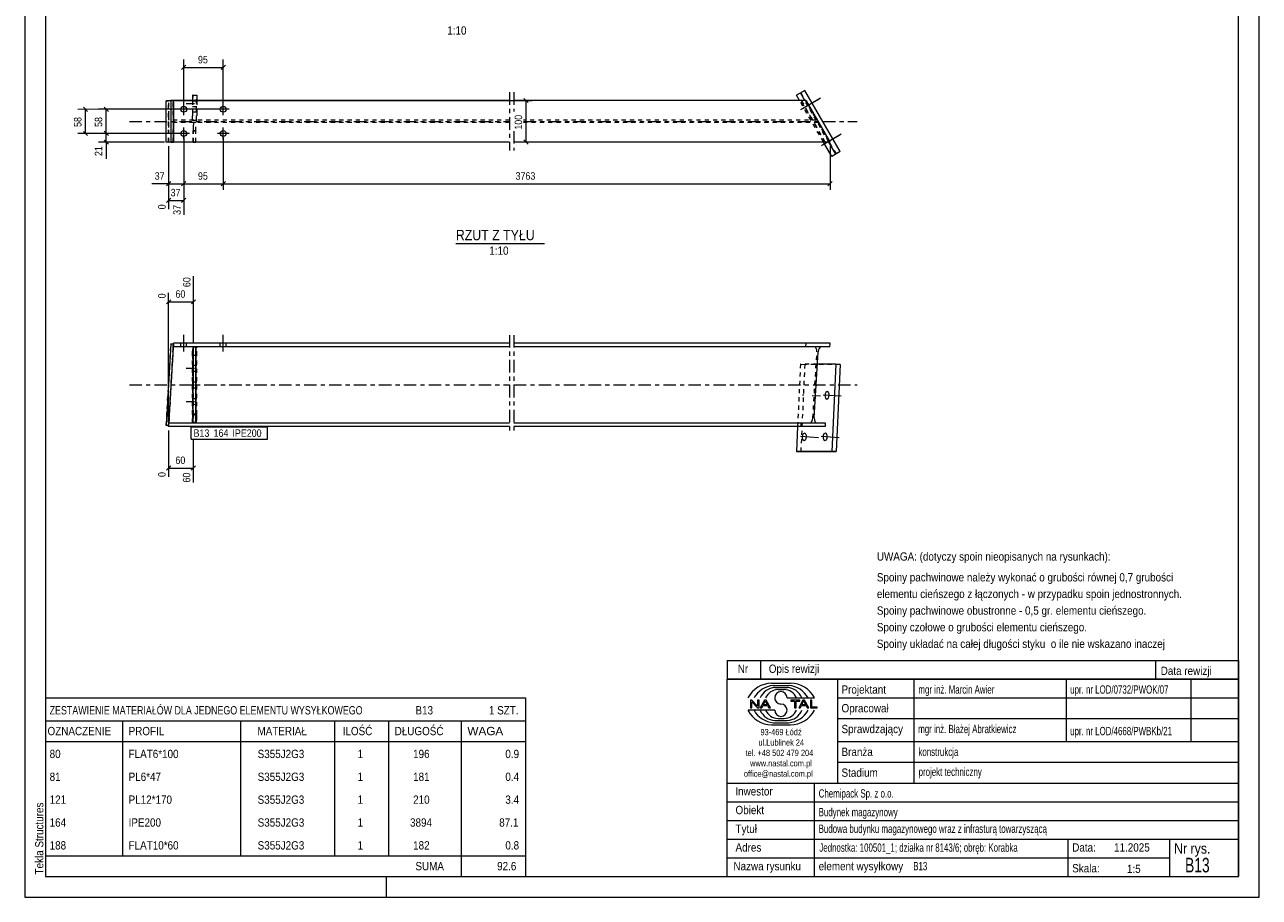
# Model space of a CAD drawing. Header units: millimetres. Extents: x 0 to 297, y 0 to 420.
# Tile 1 of 2: x 0 to 297, y 0 to 210. Entities that reach past the tile are written whole.
import ezdxf

# ---------------------------------------------------------------- set-up
doc = ezdxf.new("R2010")
doc.units = ezdxf.units.MM
for name, pattern in [('XKITLINE00', [0]), ('XKITLINE01', [4, 1, -1, 1, -1]), ('XKITLINE02', [4, 2, -2]), ('XKITLINE03', [6, 3, -1, 1, -1])]:
    doc.linetypes.add(name, pattern=pattern)
for name, color, linetype, lineweight in [('Arkusz rysunku', 3, 'Continuous', 0), ('Element', 2, 'Continuous', 0), ('Inny typ obiektu', 7, 'Continuous', 0), ('Wymiar', 4, 'Continuous', 0), ('Znak elementu', 2, 'Continuous', 0), ('Śruba', 3, 'Continuous', 0)]:
    doc.layers.add(name, color=color, linetype=linetype, lineweight=lineweight)
doc.styles.add('ARIAL', font='ARIAL.TTF')

msp = doc.modelspace()

# ---------------------------------------------------------------- linework, layer by layer
at = {"layer": 'Arkusz rysunku', "linetype": 'XKITLINE00', "lineweight": 0}
for p, q in [((0, 420), (0, 0)), ((297, 0), (297, 420)), ((5, 415), (5, 5)), ((292, 5), (292, 415)), ((5, 5), (292, 5)), ((87, 0), (87, 5)), ((0, 0), (297, 0))]:
    msp.add_line(p, q, dxfattribs=at)
at = {"layer": 'Element', "linetype": 'XKITLINE03', "lineweight": 0}
for p, q in [((116.66, 193.69), (116.66, 179.69)), ((117.66, 193.69), (117.66, 189.06)), ((25.21, 186.69), (116.66, 186.69)), ((117.66, 184.34), (117.66, 179.69)), ((120.02, 186.69), (200.26, 186.69)), ((116.66, 135.29), (116.66, 111.29)), ((117.66, 135.29), (117.66, 111.29)), ((25.21, 123.29), (116.66, 123.29)), ((117.66, 123.29), (200.26, 123.29))]:
    msp.add_line(p, q, dxfattribs=at)
at = {"layer": 'Element', "linetype": 'XKITLINE00', "lineweight": 0}
for p, q in [((187.65, 194.12), (185.66, 192.97)), ((187.68, 191.69), (186.62, 193.52)), ((196.15, 179.4), (187.65, 194.12)), ((35.18, 191.72), (34.03, 191.65)), ((34.03, 181.65), (34.03, 191.65)), ((35.78, 191.72), (35.18, 191.72)), ((35.18, 191.72), (35.18, 181.72)), ((35.78, 181.72), (35.78, 191.72)), ((116.66, 191.69), (35.78, 191.69)), ((35.79, 191.69), (35.79, 181.69)), ((40.41, 193), (40.37, 193)), ((40.37, 193), (40.37, 191.69)), ((40.37, 193), (40.41, 193)), ((40.41, 193), (40.4, 191.69)), ((40.41, 193), (41.41, 193)), ((41.41, 193), (41.4, 191.69)), ((187.98, 191.69), (117.66, 191.69)), ((186.4, 191.69), (185.66, 192.97)), ((187.98, 191.69), (193.75, 181.69)), ((35.18, 181.72), (34.03, 181.65)), ((34.63, 181.65), (34.03, 181.65)), ((116.66, 181.69), (34.62, 181.69)), ((35.78, 181.72), (34.63, 181.65)), ((34.63, 181.65), (34.63, 181.69)), ((34.67, 181.69), (34.67, 181.69)), ((35.18, 181.72), (35.78, 181.72)), ((35.74, 181.69), (35.74, 181.72)), ((40.56, 181.66), (40.56, 181.69)), ((40.56, 181.66), (40.59, 181.66)), ((40.56, 181.66), (40.59, 181.66)), ((40.59, 181.66), (40.59, 181.69)), ((41.19, 181.66), (40.59, 181.66)), ((41.19, 181.66), (41.19, 181.69)), ((193.75, 181.69), (117.66, 181.69)), ((194.16, 178.25), (192.17, 181.69)), ((195.11, 178.8), (193.44, 181.69)), ((196.15, 179.4), (194.16, 178.25)), ((35.18, 133.14), (34.03, 113.54)), ((35.74, 132.44), (34.63, 113.5)), ((35.18, 133.14), (35.78, 133.1)), ((35.74, 132.44), (35.79, 133.29)), ((116.66, 132.44), (35.74, 132.44)), ((116.66, 133.29), (35.79, 133.29)), ((40.56, 114.22), (40.59, 132.36)), ((41.19, 132.35), (40.59, 132.36)), ((41.19, 132.35), (41.16, 114.22)), ((41.19, 130.35), (41.2, 132.35)), ((41.2, 132.35), (41.19, 132.35)), ((41.2, 132.35), (41.19, 132.35)), ((193.75, 133.29), (117.66, 133.29)), ((193.69, 132.44), (117.66, 132.44)), ((189.94, 115.34), (190.9, 131.24)), ((190.98, 131.69), (190.9, 131.24)), ((191.15, 132.08), (190.98, 131.69)), ((191.39, 132.34), (191.15, 132.08)), ((191.66, 132.44), (191.39, 132.34)), ((193.69, 132.44), (193.75, 133.29)), ((41.17, 116.22), (41.19, 130.35)), ((41.19, 130.35), (41.19, 130.35)), ((195.11, 128.29), (190.72, 128.29)), ((195.11, 128.29), (194.16, 107.29)), ((195.11, 128.29), (196.15, 128.23)), ((196.15, 128.23), (195.19, 107.23)), ((41.16, 114.22), (41.17, 116.22)), ((41.17, 116.22), (41.16, 116.22)), ((34.63, 113.5), (34.03, 113.54)), ((34.03, 113.5), (34.04, 113.54)), ((34.03, 113.5), (34.03, 113.54)), ((34.63, 113.47), (34.03, 113.5)), ((34.62, 113.29), (34.63, 113.5)), ((116.66, 113.29), (34.62, 113.29)), ((34.67, 114.14), (116.66, 114.14)), ((41.16, 114.22), (40.56, 114.22)), ((41.16, 114.22), (41.16, 114.22)), ((41.16, 114.22), (41.16, 114.22)), ((117.66, 114.14), (192.59, 114.14)), ((192.54, 113.29), (117.66, 113.29)), ((185.93, 113.29), (185.66, 107.29)), ((189.94, 115.34), (189.96, 114.88)), ((189.96, 114.88), (190.09, 114.49)), ((190.09, 114.49), (190.3, 114.23)), ((190.3, 114.23), (190.56, 114.14)), ((192.59, 114.14), (192.54, 113.29)), ((185.66, 107.29), (186.7, 107.23)), ((194.16, 107.29), (185.66, 107.29)), ((186.7, 107.23), (195.19, 107.23)), ((195.19, 107.23), (194.16, 107.29))]:
    msp.add_line(p, q, dxfattribs=at)
at = {"layer": 'Element', "linetype": 'XKITLINE01', "lineweight": 0}
for p, q in [((186.7, 193.57), (195.19, 178.85)), ((34.03, 191.65), (34.63, 191.65)), ((34.62, 191.69), (35.79, 191.69)), ((34.62, 181.69), (34.62, 191.69)), ((34.63, 191.65), (35.78, 191.72)), ((34.63, 181.69), (34.63, 191.65)), ((34.67, 188.17), (34.67, 191.69)), ((35.74, 188.17), (35.74, 191.69)), ((40.37, 191.69), (40.37, 189)), ((40.4, 191.69), (40.4, 189)), ((40.41, 193), (41.37, 193)), ((41.37, 193), (41.41, 193)), ((41.37, 189), (41.37, 193)), ((41.4, 191.69), (41.4, 189)), ((192.17, 181.69), (186.4, 191.69)), ((192.54, 181.69), (186.77, 191.69)), ((186.77, 191.69), (186.82, 191.69)), ((186.82, 191.69), (188.85, 188.17)), ((193.44, 181.69), (187.68, 191.69)), ((189.96, 188.17), (187.93, 191.69)), ((187.93, 191.69), (187.98, 191.69)), ((34.68, 187.71), (34.67, 188.17)), ((34.69, 187.32), (34.68, 187.71)), ((34.71, 187.06), (34.69, 187.32)), ((35.72, 187.32), (35.7, 187.06)), ((35.74, 187.71), (35.72, 187.32)), ((35.74, 188.17), (35.74, 187.71)), ((40.37, 189), (40.37, 187)), ((40.37, 189), (41.37, 189)), ((40.4, 187), (40.4, 189)), ((40.4, 189), (41.4, 189)), ((41.37, 187), (41.37, 189)), ((41.4, 189), (41.4, 187)), ((188.85, 188.17), (189.12, 187.71)), ((189.12, 187.71), (189.36, 187.32)), ((189.36, 187.32), (189.53, 187.06)), ((190.22, 187.71), (189.96, 188.17)), ((190.42, 187.32), (190.22, 187.71)), ((190.55, 187.06), (190.42, 187.32)), ((34.67, 185.21), (34.68, 185.67)), ((34.67, 181.69), (34.67, 185.21)), ((34.68, 185.67), (34.69, 186.05)), ((34.69, 186.05), (34.71, 186.31)), ((34.74, 186.97), (34.71, 187.06)), ((34.71, 186.31), (34.74, 186.41)), ((116.66, 186.97), (34.74, 186.97)), ((116.66, 186.41), (34.74, 186.41)), ((35.7, 187.06), (35.67, 186.97)), ((35.67, 186.41), (35.7, 186.31)), ((35.7, 186.31), (35.72, 186.05)), ((35.72, 186.05), (35.74, 185.67)), ((35.74, 185.67), (35.74, 185.21)), ((35.74, 181.72), (35.74, 185.21)), ((40.37, 187), (40.4, 187)), ((40.37, 187), (41.37, 187)), ((40.4, 187), (41.4, 187)), ((40.57, 186.38), (40.56, 184.38)), ((40.56, 184.38), (41.16, 184.38)), ((40.56, 181.69), (40.56, 184.38)), ((41.17, 186.38), (40.57, 186.38)), ((40.57, 186.38), (40.59, 186.38)), ((41.19, 186.38), (40.59, 186.38)), ((40.6, 184.38), (40.59, 186.38)), ((40.59, 181.69), (40.6, 184.38)), ((41.2, 184.38), (40.6, 184.38)), ((41.16, 184.38), (41.17, 186.38)), ((41.16, 181.66), (41.16, 184.38)), ((41.17, 186.38), (41.19, 186.38)), ((41.2, 184.38), (41.19, 186.38)), ((41.19, 181.69), (41.2, 184.38)), ((41.37, 187), (41.4, 187)), ((190.58, 186.97), (120.02, 186.97)), ((190.9, 186.41), (120.02, 186.41)), ((189.53, 187.06), (189.61, 186.97)), ((189.94, 186.41), (189.96, 186.31)), ((189.96, 186.31), (190.09, 186.05)), ((190.09, 186.05), (190.3, 185.67)), ((190.3, 185.67), (190.56, 185.21)), ((190.58, 186.97), (190.55, 187.06)), ((192.59, 181.69), (190.56, 185.21)), ((190.98, 186.31), (190.9, 186.41)), ((191.15, 186.05), (190.98, 186.31)), ((191.39, 185.67), (191.15, 186.05)), ((191.66, 185.21), (191.39, 185.67)), ((193.69, 181.69), (191.66, 185.21)), ((34.67, 181.69), (34.62, 181.69)), ((35.79, 181.69), (35.74, 181.69)), ((40.59, 181.66), (41.16, 181.66)), ((41.19, 181.66), (41.16, 181.66)), ((34.04, 113.54), (35.18, 133.1)), ((35.78, 133.07), (34.63, 113.47)), ((34.74, 115.34), (35.67, 131.24)), ((34.74, 115.34), (35.67, 131.24)), ((35.18, 133.1), (35.18, 133.14)), ((35.78, 133.07), (35.18, 133.1)), ((35.7, 131.69), (35.67, 131.24)), ((35.67, 131.24), (35.7, 131.69)), ((35.72, 132.08), (35.7, 131.69)), ((35.7, 131.69), (35.72, 132.08)), ((35.74, 132.34), (35.72, 132.08)), ((35.72, 132.08), (35.74, 132.34)), ((35.74, 132.44), (35.79, 133.29)), ((35.78, 133.1), (35.74, 132.44)), ((35.74, 132.44), (35.74, 132.34)), ((35.74, 132.34), (35.74, 132.44)), ((35.78, 133.1), (35.78, 133.07)), ((40.41, 132.41), (40.37, 114.17)), ((40.4, 130.41), (40.4, 132.41)), ((40.4, 132.41), (40.41, 132.41)), ((41.41, 132.4), (40.4, 132.41)), ((40.59, 130.36), (40.6, 132.36)), ((41.37, 114.17), (41.41, 132.4)), ((41.4, 130.4), (41.4, 132.4)), ((187.93, 132.44), (187.98, 133.29)), ((189.61, 115.34), (190.58, 131.24)), ((190.22, 132.34), (189.96, 132.44)), ((190.42, 132.08), (190.22, 132.34)), ((190.55, 131.69), (190.42, 132.08)), ((190.58, 131.24), (190.55, 131.69)), ((40.37, 116.17), (40.4, 130.41)), ((40.4, 130.41), (41.4, 130.4)), ((40.57, 116.22), (40.59, 130.36)), ((41.19, 130.35), (40.59, 130.36)), ((41.37, 116.17), (41.4, 130.4)), ((186.62, 128.29), (185.93, 113.29)), ((186.62, 128.29), (187.65, 128.23)), ((190.72, 128.29), (186.62, 128.29)), ((187.65, 128.23), (186.7, 107.23)), ((196.15, 128.23), (187.65, 128.23)), ((40.37, 114.17), (40.37, 116.17)), ((40.37, 116.17), (41.37, 116.17)), ((40.57, 116.22), (40.56, 114.22)), ((41.16, 116.22), (40.57, 116.22)), ((41.37, 116.17), (41.37, 114.17)), ((34.62, 113.29), (34.67, 114.14)), ((34.63, 113.5), (34.67, 114.14)), ((34.63, 113.47), (34.63, 113.5)), ((34.63, 113.47), (34.63, 113.47)), ((34.68, 114.23), (34.67, 114.14)), ((34.67, 114.14), (34.68, 114.23)), ((34.69, 114.49), (34.68, 114.23)), ((34.68, 114.23), (34.69, 114.49)), ((34.71, 114.88), (34.69, 114.49)), ((34.69, 114.49), (34.71, 114.88)), ((34.74, 115.34), (34.71, 114.88)), ((34.71, 114.88), (34.74, 115.34)), ((40.37, 114.17), (40.37, 114.17)), ((40.37, 114.17), (41.37, 114.17)), ((186.77, 113.29), (186.82, 114.14)), ((188.85, 114.14), (189.12, 114.23)), ((189.12, 114.23), (189.36, 114.49)), ((189.36, 114.49), (189.53, 114.88)), ((189.53, 114.88), (189.61, 115.34))]:
    msp.add_line(p, q, dxfattribs=at)
at = {"layer": 'Inny typ obiektu', "linetype": 'XKITLINE00', "lineweight": 0}
for p, q in [((103.72, 157.34), (125.02, 157.34)), ((169, 57), (169, 52.5)), ((169, 57), (292, 57)), ((177, 57), (177, 52.5)), ((272, 57), (272, 52.5)), ((292, 57), (292, 52.5)), ((292, 52.5), (169, 52.5)), ((169, 5), (169, 52.5)), ((169, 52.5), (292, 52.5)), ((179.62, 51.49), (184.23, 51.5)), ((180.07, 50.99), (183.86, 51)), ((180.46, 50.49), (183.45, 50.49)), ((195.5, 52.5), (195.5, 27.5)), ((214, 27.5), (214, 52.5)), ((250.5, 52.5), (250.5, 37.5)), ((280.5, 52.5), (280.5, 37.5)), ((292, 52.5), (292, 5)), ((5, 48), (5, 42.5)), ((5, 48), (120.5, 48)), ((120.5, 48), (120.5, 42.5)), ((181.2, 49.98), (182.73, 49.99)), ((183.42, 47.99), (189.98, 47.99)), ((195.5, 48), (292, 48)), ((180.43, 45.01), (174, 45.01)), ((174.93, 47.44), (174.57, 47.44)), ((174.57, 47.44), (174.57, 45.56)), ((174.57, 45.56), (174.9, 45.56)), ((174.9, 47.04), (176.29, 45.56)), ((174.9, 45.56), (174.9, 47.04)), ((176.31, 45.96), (174.93, 47.44)), ((176.29, 45.56), (176.65, 45.56)), ((176.65, 47.44), (176.31, 47.44)), ((176.31, 47.44), (176.31, 45.96)), ((176.65, 45.56), (176.65, 47.44)), ((177.96, 47.44), (176.94, 45.56)), ((176.94, 45.56), (177.31, 45.56)), ((177.31, 45.56), (177.61, 46.13)), ((177.61, 46.13), (178.71, 46.13)), ((177.71, 46.33), (178.14, 47.24)), ((178.6, 46.33), (177.71, 46.33)), ((178.33, 47.44), (177.96, 47.44)), ((178.14, 47.24), (178.6, 46.33)), ((179.41, 45.56), (178.33, 47.44)), ((178.71, 46.13), (179.02, 45.56)), ((179.02, 45.56), (179.41, 45.56)), ((186.43, 47.44), (184.34, 47.44)), ((184.34, 47.44), (184.34, 47.22)), ((184.34, 47.22), (185.21, 47.22)), ((185.21, 47.22), (185.21, 45.56)), ((185.21, 45.56), (185.56, 45.56)), ((185.56, 45.56), (185.56, 47.22)), ((185.56, 47.22), (186.43, 47.22)), ((187.21, 47.44), (186.2, 45.56)), ((186.2, 45.56), (186.57, 45.56)), ((186.43, 47.22), (186.43, 47.44)), ((186.57, 45.56), (186.86, 46.13)), ((186.86, 46.13), (187.96, 46.13)), ((186.96, 46.33), (187.39, 47.24)), ((187.86, 46.33), (186.96, 46.33)), ((187.59, 47.44), (187.21, 47.44)), ((187.4, 47.24), (187.39, 47.24)), ((187.4, 47.24), (187.86, 46.33)), ((188.67, 45.56), (187.59, 47.44)), ((187.96, 46.13), (188.27, 45.56)), ((188.27, 45.56), (188.67, 45.56)), ((189.36, 47.44), (189.01, 47.44)), ((189.01, 47.44), (189.01, 45.56)), ((189.01, 45.56), (190.66, 45.56)), ((189.36, 45.78), (189.36, 47.44)), ((190.66, 45.78), (189.36, 45.78)), ((190.66, 45.56), (190.66, 45.78)), ((5, 42.5), (5, 37.5)), ((5, 42.5), (120.5, 42.5)), ((23.5, 42.5), (23.5, 37.5)), ((52, 37.5), (52, 42.5)), ((74.5, 42.5), (74.5, 37.5)), ((87.5, 42.5), (87.5, 37.5)), ((105, 42.5), (105, 37.5)), ((120.5, 42.5), (120.5, 37.5)), ((180.07, 42.01), (183.86, 42)), ((180.46, 42.51), (183.45, 42.51)), ((181.2, 43.02), (182.73, 43.01)), ((195.5, 43), (292, 43)), ((179.62, 41.51), (184.23, 41.5)), ((5, 37.5), (120.5, 37.5)), ((5, 37.5), (5, 32)), ((23.5, 37.5), (23.5, 32)), ((52, 32), (52, 37.5)), ((74.5, 37.5), (74.5, 32)), ((87.5, 37.5), (87.5, 32)), ((105, 37.5), (105, 32)), ((120.5, 37.5), (120.5, 32)), ((195.5, 37.5), (292, 37.5)), ((5, 32), (5, 26.5)), ((23.5, 32), (23.5, 26.5)), ((52, 26.5), (52, 32)), ((74.5, 32), (74.5, 26.5)), ((87.5, 32), (87.5, 26.5)), ((105, 32), (105, 26.5)), ((120.5, 32), (120.5, 26.5)), ((195.5, 32.5), (292, 32.5)), ((169, 27.5), (292, 27.5)), ((190, 5), (190, 27.5)), ((5, 26.5), (5, 21)), ((23.5, 26.5), (23.5, 21)), ((52, 21), (52, 26.5)), ((74.5, 26.5), (74.5, 21)), ((87.5, 26.5), (87.5, 21)), ((105, 26.5), (105, 21)), ((120.5, 26.5), (120.5, 21)), ((5, 21), (5, 15.5)), ((23.5, 21), (23.5, 15.5)), ((52, 15.5), (52, 21)), ((74.5, 21), (74.5, 15.5)), ((87.5, 21), (87.5, 15.5)), ((105, 21), (105, 15.5)), ((120.5, 21), (120.5, 15.5)), ((169, 23), (292, 23)), ((169, 18.5), (292, 18.5)), ((5, 15.5), (5, 10)), ((23.5, 15.5), (23.5, 10)), ((52, 10), (52, 15.5)), ((74.5, 15.5), (74.5, 10)), ((87.5, 15.5), (87.5, 10)), ((105, 15.5), (105, 10)), ((120.5, 15.5), (120.5, 10)), ((169, 14), (292, 14)), ((251, 5), (251, 14)), ((275.5, 5), (275.5, 14)), ((5, 10), (5, 5)), ((5, 10), (120.5, 10)), ((105, 10), (105, 5)), ((120.5, 10), (120.5, 5)), ((169, 9.5), (275.5, 9.5)), ((5, 5), (120.5, 5)), ((169, 5), (292, 5))]:
    msp.add_line(p, q, dxfattribs=at)
for centre, radius, start, end in [((179.72, 45.08), 6.42, 90.8317, 153.0136), ((180.67, 45), 6.02, 95.7347, 150.2266), ((183.22, 46.41), 4.08, 22.7023, 86.7527), ((183.24, 44.98), 6.04, 29.8256, 84.1252), ((184.25, 45.07), 6.43, 27.0191, 90.199), ((180.7, 46.42), 4.07, 93.3428, 157.3393), ((181.33, 46.6), 3.38, 92.229, 155.8008), ((181.92, 47.99), 1.49, 0.0741, 179.9259), ((181.92, 47.99), 1.49, 179.9259, 270), ((182.59, 46.6), 3.39, 24.2351, 87.5913), ((179.72, 47.92), 6.42, 206.9864, 269.1683), ((180.67, 48), 6.02, 209.7734, 264.2653), ((180.7, 46.58), 4.07, 202.6607, 266.6572), ((181.33, 46.4), 3.38, 204.1992, 267.771), ((181.92, 45.01), 1.49, 180.0741, 359.9259), ((181.92, 45), 1.49, 0.0741, 90), ((182.59, 46.4), 3.39, 272.4087, 335.7649), ((183.22, 46.59), 4.08, 273.2473, 337.2977), ((183.24, 48.02), 6.04, 275.8748, 330.1744), ((184.25, 47.93), 6.43, 269.801, 332.9809)]:
    msp.add_arc(centre, radius, start, end, dxfattribs=at)
at = {"layer": 'Wymiar', "linetype": 'XKITLINE00', "lineweight": 0}
for p, q in [((38.77, 200.2), (37.75, 199.18)), ((38.26, 190.59), (38.26, 201.55)), ((38.26, 199.69), (47.76, 199.69)), ((48.27, 200.2), (47.25, 199.18)), ((47.76, 190.59), (47.76, 201.55)), ((14.11, 190.09), (15.13, 189.07)), ((19.11, 190.1), (20.13, 189.08)), ((36.18, 191.72), (122.06, 191.7)), ((120.11, 192.21), (121.13, 191.19)), ((120.62, 181.7), (120.62, 191.7)), ((37.26, 189.59), (12.76, 189.58)), ((14.62, 183.78), (14.62, 189.58)), ((46.76, 189.59), (17.76, 189.59)), ((19.62, 183.79), (19.62, 189.59)), ((14.11, 184.29), (15.13, 183.27)), ((19.11, 184.3), (20.13, 183.28)), ((19.11, 184.3), (20.13, 183.28)), ((37.26, 183.79), (12.76, 183.78)), ((37.26, 183.79), (17.76, 183.79)), ((37.26, 183.79), (17.76, 183.79)), ((33.62, 181.69), (17.76, 181.69)), ((19.11, 182.19), (20.13, 181.18)), ((19.62, 181.69), (19.62, 183.79)), ((19.62, 181.69), (19.62, 177.67)), ((19.62, 181.69), (19.62, 177.67)), ((38.26, 182.79), (38.26, 164.2)), ((38.26, 182.79), (38.26, 170.25)), ((38.26, 182.79), (38.26, 170.25)), ((47.76, 182.79), (47.76, 170.25)), ((47.76, 182.79), (47.76, 170.25)), ((191.54, 181.69), (118.76, 181.7)), ((120.11, 182.21), (121.13, 181.19)), ((34.62, 180.69), (34.62, 165.53)), ((34.62, 180.69), (34.62, 170.25)), ((193.75, 180.69), (193.75, 170.25)), ((34.62, 171.69), (30.6, 171.69)), ((34.62, 171.69), (30.6, 171.69)), ((35.13, 172.19), (34.11, 171.18)), ((34.62, 171.69), (38.26, 171.69)), ((38.77, 172.19), (37.75, 171.18)), ((38.77, 172.19), (37.75, 171.18)), ((38.26, 171.69), (47.76, 171.69)), ((48.27, 172.19), (47.25, 171.18)), ((48.27, 172.19), (47.25, 171.18)), ((47.76, 171.69), (193.75, 171.69)), ((194.25, 172.19), (193.24, 171.18)), ((35.13, 168.19), (34.11, 167.18)), ((34.62, 167.69), (38.26, 167.69)), ((38.77, 168.19), (37.75, 167.18)), ((40.6, 133.36), (40.6, 149.48)), ((35.13, 143.79), (34.11, 142.78)), ((34.62, 114.29), (34.62, 145.44)), ((34.62, 143.29), (40.6, 143.29)), ((41.1, 143.79), (40.09, 142.78)), ((40.56, 113.22), (40.56, 113.19)), ((34.62, 112.29), (34.62, 101.13)), ((40.56, 110.19), (40.56, 99.8)), ((35.13, 103.79), (34.11, 102.78)), ((34.62, 103.29), (40.56, 103.29)), ((41.07, 103.79), (40.06, 102.78))]:
    msp.add_line(p, q, dxfattribs=at)
at = {"layer": 'Znak elementu', "linetype": 'XKITLINE00', "lineweight": 0}
for p, q in [((40.02, 113.19), (58.45, 113.19)), ((40.02, 110.19), (40.02, 113.19)), ((58.45, 110.19), (58.45, 113.19)), ((40.02, 110.19), (58.45, 110.19))]:
    msp.add_line(p, q, dxfattribs=at)
at = {"layer": 'Śruba', "linetype": 'XKITLINE00', "lineweight": 0}
for p, q in [((38.26, 188.19), (38.26, 190.99)), ((47.76, 188.19), (47.76, 190.99)), ((190.94, 191.98), (186.62, 189.48)), ((191.4, 192.24), (187.07, 189.74)), ((39.66, 189.59), (36.86, 189.59)), ((49.16, 189.59), (46.36, 189.59)), ((38.26, 182.39), (38.26, 185.19)), ((47.76, 182.39), (47.76, 185.19)), ((39.66, 183.79), (36.86, 183.79)), ((49.16, 183.79), (46.36, 183.79)), ((195.94, 183.32), (191.61, 180.82)), ((196.39, 183.58), (192.07, 181.08)), ((38.26, 131.36), (38.26, 135.36)), ((38.26, 131.36), (38.26, 135.36)), ((47.76, 131.36), (47.76, 135.36)), ((47.76, 131.36), (47.76, 135.36)), ((37.56, 132.44), (37.56, 133.29)), ((37.56, 132.44), (37.56, 133.29)), ((38.96, 132.44), (38.96, 133.29)), ((38.96, 132.44), (38.96, 133.29)), ((47.06, 132.44), (47.06, 133.29)), ((47.06, 132.44), (47.06, 133.29)), ((48.46, 132.44), (48.46, 133.29)), ((48.46, 132.44), (48.46, 133.29)), ((196.39, 120.57), (192.07, 120.83)), ((192.57, 121.11), (192.52, 120.77)), ((192.52, 120.77), (192.55, 120.42)), ((192.55, 120.42), (192.67, 120.07)), ((192.73, 121.46), (192.57, 121.11)), ((192.67, 120.07), (192.96, 119.88)), ((193.08, 121.67), (192.73, 121.46)), ((192.96, 119.88), (193.31, 120.09)), ((193.36, 121.48), (193.08, 121.67)), ((193.31, 120.09), (193.46, 120.44)), ((193.49, 121.13), (193.36, 121.48)), ((193.46, 120.44), (193.52, 120.79)), ((193.52, 120.79), (193.49, 121.13)), ((190.94, 110.58), (186.62, 110.85)), ((187.12, 111.17), (187.05, 110.83)), ((187.05, 110.83), (187.06, 110.48)), ((187.06, 110.48), (187.19, 110.12)), ((187.29, 111.51), (187.12, 111.17)), ((187.19, 110.12), (187.5, 109.89)), ((187.64, 111.69), (187.29, 111.51)), ((187.5, 109.89), (187.85, 110.07)), ((187.95, 111.46), (187.64, 111.69)), ((187.85, 110.07), (188.02, 110.41)), ((188.08, 111.1), (187.95, 111.46)), ((188.02, 110.41), (188.09, 110.75)), ((188.09, 110.75), (188.08, 111.1)), ((195.94, 110.58), (191.61, 110.85)), ((192.12, 111.12), (192.07, 110.78)), ((192.07, 110.78), (192.09, 110.44)), ((192.09, 110.44), (192.22, 110.09)), ((192.28, 111.48), (192.12, 111.12)), ((192.22, 110.09), (192.5, 109.89)), ((192.63, 111.69), (192.28, 111.48)), ((192.5, 109.89), (192.85, 110.1)), ((192.91, 111.49), (192.63, 111.69)), ((192.85, 110.1), (193.01, 110.45)), ((193.04, 111.14), (192.91, 111.49)), ((193.01, 110.45), (193.07, 110.8)), ((193.07, 110.8), (193.04, 111.14))]:
    msp.add_line(p, q, dxfattribs=at)
at = {"layer": 'Śruba', "linetype": 'XKITLINE02', "lineweight": 0}
for p, q in [((38.85, 190.97), (42.35, 190.97)), ((38.86, 190.97), (42.36, 190.97)), ((38.86, 190.97), (42.36, 190.97)), ((40.38, 191.67), (41.38, 191.67)), ((40.38, 190.27), (41.38, 190.27)), ((40.39, 191.67), (41.39, 191.67)), ((40.39, 190.27), (41.39, 190.27)), ((40.39, 190.27), (41.39, 190.27)), ((40.4, 191.67), (41.4, 191.67)), ((40.39, 128.01), (41.39, 128)), ((38.86, 127.31), (42.36, 127.3)), ((40.39, 126.61), (41.39, 126.6)), ((38.86, 123.31), (42.36, 123.3)), ((40.39, 124.01), (41.39, 124)), ((40.39, 122.61), (41.39, 122.6)), ((38.85, 119.31), (42.35, 119.3)), ((40.38, 120.01), (41.38, 120)), ((191.4, 120.57), (187.07, 120.83)), ((40.38, 118.61), (41.38, 118.6))]:
    msp.add_line(p, q, dxfattribs=at)
at = {"layer": 'Śruba', "linetype": 'XKITLINE00', "lineweight": 0}
for centre in [(38.26, 189.59), (47.76, 189.59), (38.26, 183.79), (47.76, 183.79)]:
    msp.add_circle(centre, 0.7, dxfattribs=at)

# ---------------------------------------------------------------- texts
at = {"layer": 'Arkusz rysunku', "style": 'ARIAL', "width": 0.85}
msp.add_text('Tekla Structures', height=2, rotation=90, dxfattribs=at).set_placement((4.5, 5.5))
at = {"layer": 'Inny typ obiektu', "style": 'ARIAL'}
for s, height, width, p in [('1:10', 2, 0.85, (101.65, 207.56)), ('RZUT Z TYŁU', 2.5, 0.85, (103.72, 158.09)), ('1:10', 2, 0.85, (111.77, 154.59)), ('UWAGA: (dotyczy spoin nieopisanych na rysunkach):', 2, 0.85, (205, 81)), ('Spoiny pachwinowe należy wykonać o grubości równej 0,7 grubości', 2, 0.85, (205, 76)), ('elementu cieńszego z łączonych - w przypadku spoin jednostronnych.', 2, 0.85, (205, 72)), ('Spoiny pachwinowe obustronne - 0,5 gr. elementu cieńszego.', 2, 0.85, (205, 68)), ('Spoiny czołowe o grubości elementu cieńszego.', 2, 0.85, (205, 64)), ('Spoiny układać na całej długości styku  o ile nie wskazano inaczej', 2, 0.85, (205, 60)), ('Nr', 2, 0.85, (171.54, 54)), ('Opis rewizji', 2, 0.85, (179, 54)), ('Data rewizji', 2, 0.85, (273.28, 53.5)), ('Projektant', 2, 0.85, (196.5, 49)), ('mgr inż. Marcin Awier', 2, 0.68, (215, 49)), ('upr. nr LOD/0732/PWOK/07', 2, 0.68, (251.5, 49)), ('ZESTAWIENIE MATERIAŁÓW DLA JEDNEGO ELEMENTU WYSYŁKOWEGO', 2, 0.765, (6, 44)), ('B13', 2, 0.85, (94, 44)), ('1', 2, 0.85, (111.69, 44)), (' SZT.', 2, 0.85, (113, 44)), ('Opracował', 2, 0.85, (196.5, 44.5)), ('Sprawdzający', 2, 0.85, (196.5, 39.5)), ('mgr inż. Błażej Abratkiewicz', 2, 0.68, (214.94, 39.5)), ('OZNACZENIE', 2, 0.85, (5.5, 39)), ('PROFIL', 2, 0.85, (25, 39)), ('MATERIAŁ', 2, 0.85, (56, 39)), ('ILOŚĆ', 2, 0.85, (76.5, 39)), ('DŁUGOŚĆ', 2, 0.85, (89, 39)), ('WAGA', 2, 1.008832, (106.5, 39)), ('93-469 Łódź', 1.5, 0.85, (177, 39)), ('upr. nr LOD/4668/PWBKb/21', 2, 0.68, (251.5, 39)), ('FLAT6*100', 2, 0.85, (25, 33.5)), ('ul.Lublinek 24', 1.5, 0.85, (176.5, 36.5)), ('Branża', 2, 0.85, (196.5, 34)), ('konstrukcja', 2, 0.68, (215, 34)), ('80', 2, 0.85, (6, 33.5)), ('S355J2G3', 2, 0.85, (56.04, 33.5)), ('1', 2, 0.85, (80.09, 33.5)), ('196', 2, 0.85, (93.44, 33.5)), ('0.9', 2, 0.85, (115.63, 33.5)), ('tel. +48 502 479 204', 1.5, 0.85, (173.41, 34)), ('www.nastal.com.pl', 1.5, 0.85, (174.5, 31.5)), ('81', 2, 0.85, (6, 28)), ('PL6*47', 2, 0.85, (25, 28)), ('S355J2G3', 2, 0.85, (56.04, 28)), ('1', 2, 0.85, (80.09, 28)), ('181', 2, 0.85, (93.44, 28)), ('0.4', 2, 0.85, (115.63, 28)), ('office@nastal.com.pl', 1.5, 0.85, (173, 29)), ('Stadium', 2, 0.85, (196.5, 29)), ('projekt techniczny', 2, 0.68, (215.04, 29.19)), ('121', 2, 0.85, (6, 22.5)), ('PL12*170', 2, 0.85, (25, 22.5)), ('S355J2G3', 2, 0.85, (56.04, 22.5)), ('1', 2, 0.85, (80.09, 22.5)), ('210', 2, 0.85, (93.44, 22.5)), ('3.4', 2, 0.85, (115.63, 22.5)), ('Inwestor', 2, 0.85, (170.96, 24.5)), ('Chemipack Sp. z o.o.', 2, 0.68, (191, 24)), ('Obiekt', 2, 0.85, (171, 20)), ('Budynek magazynowy', 2, 0.68, (191, 19.5)), ('164', 2, 0.85, (6, 17)), ('IPE200', 2, 0.85, (25, 17)), ('S355J2G3', 2, 0.85, (56.04, 17)), ('1', 2, 0.85, (80.09, 17)), ('3894', 2, 0.85, (92.7, 17)), ('87.1', 2, 0.85, (114.15, 17)), ('Tytuł', 2, 0.85, (171, 15.5)), ('Budowa budynku magazynowego wraz z infrasturą towarzyszącą', 2, 0.68, (191, 15.5)), ('188', 2, 0.85, (6, 11.5)), ('FLAT10*60', 2, 0.85, (25, 11.5)), ('S355J2G3', 2, 0.85, (56.04, 11.5)), ('1', 2, 0.85, (80.09, 11.5)), ('182', 2, 0.85, (93.44, 11.5)), ('0.8', 2, 0.85, (115.63, 11.5)), ('Adres', 2, 0.85, (171, 11)), ('Jednostka: 100501_1; działka nr 8143/6; obręb: Korabka', 2, 0.68, (191.16, 10.96)), ('Data:', 2, 0.85, (252, 11)), ('11.2025', 2, 0.85, (262.06, 11)), ('Nr rys.', 2.5, 0.85, (276.5, 10.5)), ('B13', 3.5, 0.68, (279.14, 6)), ('SUMA', 2, 0.85, (94, 6.5)), ('92.6', 2, 0.85, (113.65, 6.5)), ('Nazwa rysunku', 2, 0.85, (170.5, 6.5)), ('element wysyłkowy', 2, 0.85, (191, 6.5)), ('B13', 2, 0.68, (213.75, 6.5)), ('Skala:', 2, 0.85, (252, 6)), ('1:5', 2, 0.85, (265.16, 5.85))]:
    msp.add_text(s, height=height, dxfattribs=dict(at, width=width)).set_placement(p)
at = {"layer": 'Wymiar', "style": 'ARIAL', "width": 0.85}
for s, rotation, p in [('95', 0.0115, (41.68, 200.65)), ('58', 90.0117, (13.66, 185.35)), ('58', 90.0002, (18.66, 185.35)), ('100', 89.9888, (119.66, 184.7)), ('21', 90.0002, (18.66, 178.34)), ('0', 90.0002, (33.9, 165.53)), ('37', 90.0002, (37.54, 164.2)), ('60', 90.0002, (39.88, 146.81)), ('0', 90.0002, (33.9, 144.11)), ('0', 90.0002, (33.9, 101.13)), ('60', 90.0002, (39.84, 99.8))]:
    msp.add_text(s, height=1.8, rotation=rotation, dxfattribs=at).set_placement(p)
for s, p in [('37', (31.27, 172.65)), ('95', (41.68, 172.65)), ('3763', (118.08, 172.65)), ('37', (35.11, 168.65)), ('60', (36.27, 144.25)), ('60', (36.26, 104.25))]:
    msp.add_text(s, height=1.8, dxfattribs=at).set_placement(p)
at = {"layer": 'Znak elementu', "style": 'ARIAL', "width": 0.85}
for s, p in [('B13', (40.62, 110.79)), ('164', (45.43, 110.79)), ('IPE200', (49.98, 110.79))]:
    msp.add_text(s, height=1.8, dxfattribs=at).set_placement(p)

doc.saveas('drawing.dxf')
